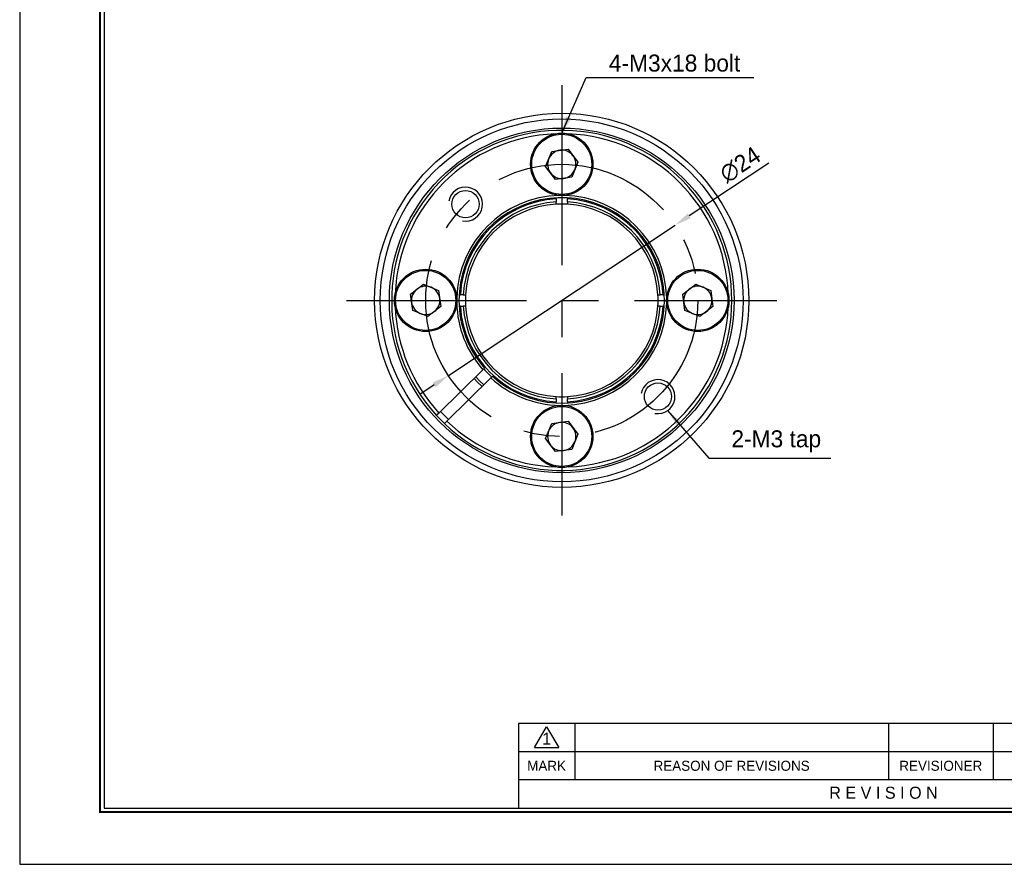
# Model space of a CAD drawing. Header units: millimetres. Extents: x 0 to 211, y 0 to 149.
# Tile 1 of 6: x 0 to 87, y 0 to 74. Entities that reach past the tile are written whole.
import ezdxf
from ezdxf.enums import TextEntityAlignment as Align

# ---------------------------------------------------------------- set-up
doc = ezdxf.new("R2010")
doc.units = ezdxf.units.MM
doc.linetypes.add('CENTER', pattern=[50.8, 31.75, -6.35, 6.35, -6.35])
doc.layers.get('DEFPOINTS').update_dxf_attribs({"linetype": 'CONTINUOUS'})
for name, color, linetype in [('center', 1, 'CENTER'), ('L1', 7, 'CONTINUOUS'), ('OUTLINE', 7, 'CONTINUOUS'), ('thread', 5, 'CONTINUOUS')]:
    doc.layers.add(name, color=color, linetype=linetype)
doc.dimstyles.get("Standard").update_dxf_attribs({"dimtxt": 1.5, "dimasz": 1.5, "dimexe": 0.5, "dimexo": 0, "dimgap": 0.5, "dimtad": 1, "dimdec": 3, "dimzin": 11, "dimdsep": 46, "dimtxsty": 'Standard', "dimcen": 0, "dimclrd": 5, "dimclre": 5, "dimclrt": 3, "dimadec": 0, "dimazin": 0, "dimtfac": 0.6, "dimtdec": 3, "dimtmove": 0, "dimatfit": 3, "dimfxl": 0, "dimtolj": 1, "dimtzin": 11, "dimarcsym": 0})

# ---------------------------------------------------------------- blocks, each defined once
blk = doc.blocks.new('표제란')
at = {"layer": 'L1', "color": 0}
for p, q in [((0, 210), (0, 0)), ((0, 0), (297, 0))]:
    blk.add_line(p, q, dxfattribs=at)
at = {"layer": 'L1'}
for p, q in [((160, 17.5), (62, 17.5)), ((62, 17.5), (62, 7)), ((69, 17.5), (69, 10.5)), ((108, 17.5), (108, 10.5)), ((121, 17.5), (121, 10.5)), ((64, 14.51), (65.5, 17.1)), ((65.5, 17.1), (67, 14.51)), ((147, 14), (62, 14)), ((64, 14.51), (67, 14.51)), ((147, 10.5), (62, 10.5))]:
    blk.add_line(p, q, dxfattribs=at)
at = {"layer": 'L1', "const_width": 0.25}
blk.add_lwpolyline([(290.5, 6.5), (290.5, 203.5), (10, 203.5), (10, 6.5)], close=True, dxfattribs=at)
at = {"layer": 'L1'}
blk.add_lwpolyline([(290, 7), (290, 203), (10.5, 203), (10.5, 7)], close=True, dxfattribs=at)
for s, height, p in [('1', 1.5, (65.5, 15.61)), ('MARK', 1.25, (65.5, 12.25)), ('REASON OF REVISIONS', 1.25, (88.5, 12.25)), ('REVISIONER', 1.25, (114.5, 12.25)), ('R E V I S I O N', 1.5, (107.38, 8.9))]:
    blk.add_text(s, height=height, dxfattribs=at).set_placement(p, align=Align.MIDDLE_CENTER)
for tag, p in [('필렛', (179.25, 10.9)), ('모따기', (179.25, 8.3))]:
    blk.add_attdef(tag, text='', height=1.15, dxfattribs=at).set_placement(p, align=Align.MIDDLE_LEFT)
at = {"layer": 'OUTLINE', "ltscale": 0.5}
for tag, p, height in [('TITLE', (237.17, 24.41), 2.5), ('도번', (251.18, 15.64), 2.5), ('SCALE', (253.78, 9.55), 1.2), ('DATE', (277.02, 9.51), 1.2)]:
    blk.add_attdef(tag, p, '', height=height, dxfattribs=at)
blk = doc.blocks.new('*D33')
at = {"layer": 'DEFPOINTS', "color": 0}
for p in [(57.806, 56.369), (37.804, 43.106)]:
    blk.add_point(p, dxfattribs=at)
at = {"layer": 'OUTLINE', "color": 5, "lineweight": -2}
for p, q in [((66.063, 61.844), (59.056, 57.198)), ((37.804, 43.106), (57.806, 56.369)), ((36.553, 42.277), (35.303, 41.448))]:
    blk.add_line(p, q, dxfattribs=at)
at = {"layer": 'OUTLINE', "color": 5}
for points in [[(58.918, 57.406), (59.194, 56.99), (57.806, 56.369)], [(36.415, 42.485), (36.692, 42.069), (37.804, 43.106)]]:
    blk.add_solid(points, dxfattribs=at)
at = {"layer": 'OUTLINE', "color": 3, "insert": (63.548, 61.7), "char_height": 1.5, "attachment_point": 5, "rotation": 33.54736}
blk.add_mtext('\\A1;∅24', dxfattribs=at)

msp = doc.modelspace()

# ---------------------------------------------------------------- linework, layer by layer
at = {"layer": 'center', "ltscale": 0.5}
for p, q in [((47.8047, 68.7123), (47.8047, 30.7627)), ((28.8299, 49.7375), (66.7795, 49.7375))]:
    msp.add_line(p, q, dxfattribs=at)
msp.add_circle((47.8047, 49.7375), 12, dxfattribs=at)
at = {"layer": 'OUTLINE'}
for p, q in [((46.3736, 61.5497), (46.9265, 62.883)), ((46.9265, 62.883), (48.3576, 63.0708)), ((48.3576, 63.0708), (49.2358, 61.9254)), ((49.2358, 61.9254), (48.6829, 60.5921)), ((47.2518, 60.4042), (46.3736, 61.5497)), ((48.6829, 60.5921), (47.2518, 60.4042)), ((47.3047, 58.6803), (47.3047, 58.4231)), ((48.3047, 58.4231), (48.3047, 58.6803)), ((34.4714, 50.2904), (35.6169, 51.1686)), ((35.6169, 51.1686), (36.9502, 50.6157)), ((36.9502, 50.6157), (37.138, 49.1846)), ((58.4714, 50.2904), (59.6169, 51.1686)), ((59.6169, 51.1686), (60.9502, 50.6157)), ((60.9502, 50.6157), (61.138, 49.1846)), ((34.6593, 48.8593), (34.4714, 50.2904)), ((39.1192, 50.2375), (38.862, 50.2375)), ((56.7475, 50.2375), (56.4903, 50.2375)), ((58.6593, 48.8593), (58.4714, 50.2904)), ((35.9926, 48.3064), (34.6593, 48.8593)), ((37.138, 49.1846), (35.9926, 48.3064)), ((38.862, 49.2375), (39.1192, 49.2375)), ((56.4903, 49.2375), (56.7475, 49.2375)), ((59.9926, 48.3064), (58.6593, 48.8593)), ((61.138, 49.1846), (59.9926, 48.3064)), ((40.8558, 43.6136), (36.9727, 39.8)), ((37.6734, 39.0866), (41.5565, 42.9002)), ((47.3047, 41.052), (47.3047, 40.7947)), ((48.3047, 40.7947), (48.3047, 41.052)), ((46.3736, 37.5497), (46.9265, 38.883)), ((46.9265, 38.883), (48.3576, 39.0708)), ((48.3576, 39.0708), (49.2358, 37.9254)), ((47.2518, 36.4042), (46.3736, 37.5497)), ((49.2358, 37.9254), (48.6829, 36.5921)), ((48.6829, 36.5921), (47.2518, 36.4042))]:
    msp.add_line(p, q, dxfattribs=at)
at = {"layer": 'OUTLINE', "flags": 128}
for points in [[(40.7795, 42.1371), (40.3786, 42.5283), (40.0788, 42.8506)], [(40.9223, 42.2774), (40.5742, 42.6143), (40.2216, 42.9909)], [(37.4593, 38.8763), (37.1982, 39.131), (36.7586, 39.5897)]]:
    msp.add_lwpolyline(points, dxfattribs=at)
at = {"layer": 'OUTLINE'}
for centre, radius in [((47.8047, 49.7375), 16.4998), ((47.8047, 49.7375), 15.9998), ((47.8047, 49.7375), 15.1998), ((47.8047, 61.7375), 2.75), ((47.8047, 61.7375), 2.65), ((39.3194, 58.2228), 1.2), ((35.8047, 49.7375), 2.75), ((35.8047, 49.7375), 2.65), ((59.8047, 49.7375), 2.75), ((59.8047, 49.7375), 2.65), ((56.29, 41.2522), 1.2), ((47.8047, 37.7375), 2.75), ((47.8047, 37.7375), 2.65)]:
    msp.add_circle(centre, radius, dxfattribs=at)
for centre, radius, start, end in [((47.8047, 49.7375), 14.9999, 226.393292, 222.572827), ((47.8047, 49.7375), 14.6999, 92.255373, 177.744627), ((47.8047, 49.7375), 14.6999, 2.255373, 87.744627), ((47.8047, 61.7375), 1.25, 97.477326, 157.477326), ((47.8047, 61.7375), 1.25, 37.477326, 97.477326), ((47.8047, 61.7375), 1.25, 157.477326, 217.477326), ((47.8047, 61.7375), 1.25, 337.477326, 37.477326), ((47.8047, 61.7375), 1.25, 217.477326, 277.477326), ((47.8047, 61.7375), 1.25, 277.477326, 337.477326), ((47.8047, 49.7375), 9.2623, 91.412055, 178.587945), ((47.8047, 49.7375), 9.0623, 227.646014, 180), ((47.8047, 49.7375), 8.9567, 93.200135, 176.799865), ((47.8047, 49.7375), 8.6999, 93.294709, 176.705291), ((47.8047, 49.7375), 8.4999, 93.37232, 176.62768), ((47.8047, 49.7375), 8.4999, 86.62768, 93.37232), ((47.8047, 49.7375), 9.2623, 1.412055, 88.587945), ((47.8047, 49.7375), 8.9567, 3.200135, 86.799865), ((47.8047, 49.7375), 8.6999, 3.294709, 86.705291), ((47.8047, 49.7375), 8.4999, 3.37232, 86.62768), ((35.8047, 49.7375), 1.25, 127.477326, 187.477326), ((35.8047, 49.7375), 1.25, 67.477326, 127.477326), ((35.8047, 49.7375), 1.25, 7.477326, 67.477326), ((59.8047, 49.7375), 1.25, 127.477326, 187.477326), ((59.8047, 49.7375), 1.25, 67.477326, 127.477326), ((59.8047, 49.7375), 1.25, 7.477326, 67.477326), ((35.8047, 49.7375), 1.25, 187.477326, 247.477326), ((35.8047, 49.7375), 1.25, 307.477326, 7.477326), ((47.8047, 49.7375), 9.2623, 181.412055, 221.388599), ((47.8047, 49.7375), 9.0623, 180, 221.322219), ((47.8047, 49.7375), 8.4999, 176.62768, 183.37232), ((47.8047, 49.7375), 9.2623, 271.412055, 358.587945), ((47.8047, 49.7375), 8.4999, 356.62768, 3.37232), ((59.8047, 49.7375), 1.25, 187.477326, 247.477326), ((59.8047, 49.7375), 1.25, 307.477326, 7.477326), ((47.8047, 49.7375), 14.6999, 182.255373, 222.533828), ((35.8047, 49.7375), 1.25, 247.477326, 307.477326), ((47.8047, 49.7375), 8.9567, 183.200135, 266.799865), ((47.8047, 49.7375), 8.6999, 183.294709, 266.705291), ((47.8047, 49.7375), 8.4999, 183.37232, 266.62768), ((47.8047, 49.7375), 8.9567, 273.200135, 356.799865), ((47.8047, 49.7375), 8.6999, 273.294709, 356.705291), ((47.8047, 49.7375), 8.4999, 273.37232, 356.62768), ((47.8047, 49.7375), 14.6999, 272.255373, 357.744627), ((59.8047, 49.7375), 1.25, 247.477326, 307.477326), ((47.8047, 49.7375), 9.1558, 221.352576, 227.613543), ((47.8047, 49.7375), 9.2623, 227.57752, 268.587945), ((47.8047, 49.7375), 8.4999, 266.62768, 273.37232), ((47.8047, 49.7375), 14.4999, 222.506932, 226.459188), ((47.8047, 49.7375), 14.6999, 226.432291, 267.744627), ((47.8047, 37.7375), 1.25, 157.477326, 217.477326), ((47.8047, 37.7375), 1.25, 97.477326, 157.477326), ((47.8047, 37.7375), 1.25, 37.477326, 97.477326), ((47.8047, 37.7375), 1.25, 337.477326, 37.477326), ((47.8047, 37.7375), 1.25, 217.477326, 277.477326), ((47.8047, 37.7375), 1.25, 277.477326, 337.477326)]:
    msp.add_arc(centre, radius, start, end, dxfattribs=at)
for points, knots in [([(47.3047, 58.6803), (47.3047, 58.692), (47.3047, 58.726), (47.3047, 58.7629), (47.3047, 58.7813), (47.3047, 58.7825)], [0, 0, 0, 0, 0.3303265, 0.9579494, 1, 1, 1, 1]), ([(47.3047, 58.2227), (47.3047, 58.2227), (47.3047, 58.2444), (47.3047, 58.3186), (47.3047, 58.3705), (47.3047, 58.4231)], [0, 0, 0, 0, 0.5, 0.5, 1, 1, 1, 1]), ([(48.3047, 58.7814), (48.3047, 58.7733), (48.3047, 58.7466), (48.3047, 58.7097), (48.3047, 58.6838), (48.3047, 58.6803)], [0, 0, 0, 0, 0.2739117, 0.9017066, 1, 1, 1, 1]), ([(48.3047, 58.4231), (48.3047, 58.3709), (48.3047, 58.3187), (48.3047, 58.2444), (48.3047, 58.2227), (48.3047, 58.2227)], [0, 0, 0, 0, 0.5, 0.5, 1, 1, 1, 1]), ([(38.7739, 50.2375), (38.7799, 50.2375), (38.805, 50.2375), (38.8372, 50.2375), (38.8608, 50.2375), (38.862, 50.2375)], [0, 0, 0, 0, 0.2301075, 0.9610057, 1, 1, 1, 1]), ([(39.1192, 50.2375), (39.1713, 50.2375), (39.2236, 50.2375), (39.2977, 50.2375), (39.3195, 50.2375), (39.3195, 50.2375)], [0, 0, 0, 0, 0.5, 0.5, 1, 1, 1, 1]), ([(56.2899, 50.2375), (56.2899, 50.2375), (56.3115, 50.2375), (56.3855, 50.2375), (56.4381, 50.2375), (56.4903, 50.2375)], [0, 0, 0, 0, 0.5, 0.5, 1, 1, 1, 1]), ([(56.7475, 50.2375), (56.7491, 50.2375), (56.7731, 50.2375), (56.8052, 50.2375), (56.8298, 50.2375), (56.8354, 50.2375)], [0, 0, 0, 0, 0.05147482, 0.78465248, 1, 1, 1, 1]), ([(38.862, 49.2375), (38.8524, 49.2375), (38.8215, 49.2375), (38.7927, 49.2375), (38.7728, 49.2375)], [0, 0, 0, 0, 0.3088928, 1, 1, 1, 1]), ([(39.3195, 49.2375), (39.3195, 49.2375), (39.298, 49.2375), (39.2236, 49.2375), (39.1715, 49.2375), (39.1192, 49.2375)], [0, 0, 0, 0, 0.5, 0.5, 1, 1, 1, 1]), ([(56.4903, 49.2375), (56.4378, 49.2375), (56.3858, 49.2375), (56.3115, 49.2375), (56.2899, 49.2375), (56.2899, 49.2375)], [0, 0, 0, 0, 0.5, 0.5, 1, 1, 1, 1]), ([(56.8357, 49.2375), (56.8222, 49.2375), (56.7945, 49.2375), (56.7634, 49.2375), (56.7475, 49.2375)], [0, 0, 0, 0, 0.48817427, 1, 1, 1, 1]), ([(40.8558, 43.6136), (40.8957, 43.6528), (40.9349, 43.6914), (40.9881, 43.7436), (41.0018, 43.7571), (40.998, 43.7533)], [0, 0, 0, 0, 0.5, 0.5, 1, 1, 1, 1]), ([(41.6987, 43.0399), (41.7025, 43.0437), (41.6888, 43.0301), (41.6356, 42.9779), (41.5964, 42.9394), (41.5565, 42.9002)], [0, 0, 0, 0, 0.5, 0.5, 1, 1, 1, 1]), ([(47.3047, 41.052), (47.3047, 41.1043), (47.3047, 41.1563), (47.3047, 41.231), (47.3047, 41.2523), (47.3047, 41.2523)], [0, 0, 0, 0, 0.5, 0.5, 1, 1, 1, 1]), ([(48.3047, 41.2523), (48.3047, 41.2523), (48.3047, 41.2306), (48.3047, 41.1568), (48.3047, 41.1042), (48.3047, 41.052)], [0, 0, 0, 0, 0.5, 0.5, 1, 1, 1, 1]), ([(47.3047, 40.6948), (47.3047, 40.7112), (47.3047, 40.7426), (47.3047, 40.778), (47.3047, 40.7947)], [0, 0, 0, 0, 0.52617959, 1, 1, 1, 1]), ([(48.3047, 40.7947), (48.3047, 40.7923), (48.3047, 40.7674), (48.3047, 40.7296), (48.3047, 40.7011), (48.3047, 40.6914)], [0, 0, 0, 0, 0.0670772, 0.6803363, 1, 1, 1, 1]), ([(36.7586, 39.5897), (36.7586, 39.5897), (36.7818, 39.6126), (36.8609, 39.6902), (36.9168, 39.7452), (36.9727, 39.8)], [0, 0, 0, 0, 0.5, 0.5, 1, 1, 1, 1]), ([(37.6734, 39.0866), (37.6176, 39.0318), (37.5621, 38.9772), (37.4821, 38.8987), (37.4593, 38.8763), (37.4593, 38.8763)], [0, 0, 0, 0, 0.5, 0.5, 1, 1, 1, 1])]:
    msp.add_open_spline(points, degree=3, knots=knots, dxfattribs=at)
at = {"layer": 'thread'}
for centre in [(39.3194, 58.2228), (56.29, 41.2522)]:
    msp.add_arc(centre, 1.5, 260, 170, dxfattribs=at)

# ---------------------------------------------------------------- block references
at = {"layer": 'OUTLINE', "xscale": 0.7094697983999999, "yscale": 0.7094697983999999, "zscale": 0.7094697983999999}
msp.add_blockref('표제란', (0, 0), dxfattribs=at)

# ---------------------------------------------------------------- texts
at = {"layer": 'OUTLINE', "color": 3, "char_height": 1.5, "attachment_point": 7}
for s, insert in [('\\A1;4-M3x18 bolt', (51.9598, 69.898)), ('\\A1;2-M3 tap', (62.7687, 36.3268))]:
    msp.add_mtext(s, dxfattribs=dict(at, insert=insert))

# ---------------------------------------------------------------- dimensions: what is measured, and where the dimension line sits
at = {"layer": 'OUTLINE'}
dim = msp.add_diameter_dim_2p(p1=(37.8036, 43.106), p2=(57.8059, 56.369), dimstyle='Standard', dxfattribs=at)
dim.commit()
dim.dimension.update_dxf_attribs({"geometry": '*D33', "text_midpoint": (64.2498, 60.6419), "dimtype": 163})

# ---------------------------------------------------------------- leaders
at = {"layer": 'OUTLINE', "annotation_type": 0, "has_hookline": 1, "hookline_direction": 0}
for points, text_width in [([(47.8047, 64.4875), (49.9598, 69.398), (51.4598, 69.398)], 12.7889), ([(57.1472, 40.0213), (60.7687, 35.8268), (62.2687, 35.8268)], 8.7563)]:
    msp.add_leader(points, dimstyle='Standard', dxfattribs=dict(at, text_width=text_width))

doc.saveas('drawing.dxf')
